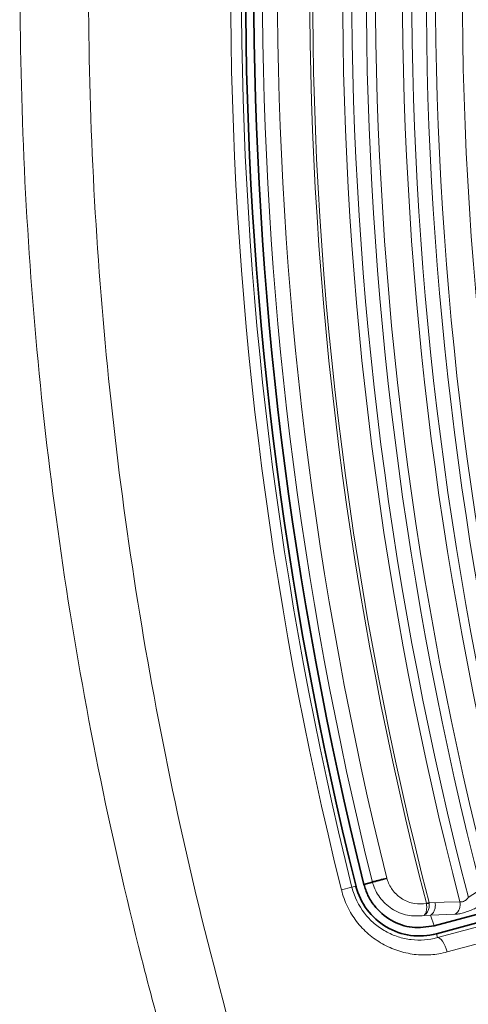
# Model space of a CAD drawing. Header units: millimetres. Extents: x 0 to 1118, y 0 to 864.
# Tile 24 of 200: x 352.36 to 356.94, y 272.88 to 282.91. Entities that reach past the tile are written whole.
import ezdxf

# ---------------------------------------------------------------- set-up
doc = ezdxf.new("R2010")
doc.units = ezdxf.units.MM

msp = doc.modelspace()

# ---------------------------------------------------------------- linework, layer by layer
at = {"color": 7, "linetype": 'Continuous', "lineweight": 35}
for p, q in [((356.589, 273.679), (363.669, 275.576)), ((362.887, 275.28), (356.61, 273.598)), ((355.958, 274.125), (355.872, 274.101)), ((355.958, 274.125), (355.958, 274.125))]:
    msp.add_line(p, q, dxfattribs=at)
at = {"color": 7, "linetype": 'Continuous', "lineweight": 18}
for p, q in [((356.621, 273.558), (363.689, 275.461)), ((355.749, 274.071), (355.643, 274.044)), ((355.749, 274.071), (355.791, 274.081)), ((356.936, 273.968), (357.067, 274.053)), ((356.509, 273.909), (356.536, 273.916)), ((356.51, 273.905), (356.509, 273.909)), ((356.536, 273.916), (356.538, 273.906)), ((356.536, 273.916), (356.598, 273.914)), ((356.55, 273.786), (356.484, 273.783)), ((356.803, 273.796), (356.55, 273.786)), ((356.55, 273.786), (356.589, 273.679)), ((356.621, 273.558), (356.61, 273.598))]:
    msp.add_line(p, q, dxfattribs=at)
at = {"color": 7, "linetype": 'Continuous', "lineweight": 18, "flags": 128}
for points in [[(363.787, 275.315), (363.485, 275.234), (362.275, 274.908), (357.436, 273.605), (356.719, 273.412)], [(356.598, 273.914), (356.689, 273.918), (356.85, 273.924)], [(356.621, 273.558), (356.633, 273.558), (356.646, 273.551), (356.659, 273.539), (356.673, 273.521), (356.686, 273.499), (356.699, 273.472), (356.71, 273.443), (356.719, 273.412)]]:
    msp.add_lwpolyline(points, dxfattribs=at)
at = {"color": 7, "linetype": 'Continuous', "lineweight": 18}
for centre, radius, start, end in [((392.666, 283.259), 37.347, 165.5006, 194.4994), ((392.666, 283.259), 37.318, 165.5006, 194.4994), ((392.666, 283.259), 37.012, 165.3911, 194.6089), ((392.666, 283.259), 38.153, 166.0232, 193.9768), ((392.666, 283.259), 36.918, 165.4233, 194.5767), ((392.666, 283.259), 38.043, 166.0232, 193.9768), ((392.666, 283.259), 37.828, 166.0265, 193.9742), ((392.666, 283.259), 36.77, 165.4998, 194.5002), ((392.666, 283.259), 36.676, 165.4998, 194.5002), ((392.666, 283.259), 36.401, 165.397, 194.603), ((392.666, 283.259), 36.307, 165.4298, 194.5702), ((392.666, 283.259), 37.675, 166.0307, 193.971), ((392.666, 283.259), 36.159, 165.5076, 194.4924), ((392.666, 283.259), 36.065, 165.5076, 194.4924), ((392.666, 283.259), 35.791, 165.403, 194.597), ((356.726, 273.897), 0.127, 307.1948, 12.3655), ((356.552, 273.297), 0.609, 91.3184, 93.9494)]:
    msp.add_arc(centre, radius, start, end, dxfattribs=at)
at = {"color": 7, "linetype": 'Continuous', "lineweight": 35}
for centre, radius, start, end in [((392.666, 283.259), 38, 166.0232, 193.9768), ((392.666, 283.259), 37.917, 166.0232, 193.9768), ((356.438, 274.242), 0.667, 193.9768, 285)]:
    msp.add_arc(centre, radius, start, end, dxfattribs=at)
at = {"color": 7, "linetype": 'Continuous', "lineweight": 18}
for points, knots in [([(392.937, 323.507), (394.265, 323.499), (395.584, 323.424), (398.209, 323.148), (399.513, 322.945), (401.458, 322.544), (402.105, 322.394), (403.386, 322.063), (404.02, 321.883), (405.903, 321.297), (407.134, 320.847), (409.545, 319.83), (410.727, 319.263), (412.461, 318.324), (413.033, 317.995), (414.164, 317.309), (414.724, 316.95), (416.365, 315.839), (417.416, 315.05), (419.432, 313.377), (420.397, 312.494), (422.242, 310.631), (423.121, 309.652), (424.165, 308.368), (424.372, 308.107), (424.777, 307.583), (424.976, 307.319), (425.561, 306.521), (425.938, 305.981), (427.024, 304.338), (427.691, 303.212), (428.915, 300.898), (429.471, 299.71), (430.219, 297.882), (430.454, 297.265), (430.785, 296.328), (430.891, 296.013), (431.096, 295.384), (431.194, 295.068), (431.665, 293.488), (431.978, 292.214), (432.477, 289.644), (432.663, 288.348), (432.91, 285.737), (432.97, 284.421), (432.962, 282.431), (432.943, 281.769), (432.873, 280.453), (432.821, 279.798), (432.621, 277.84), (432.424, 276.546), (431.904, 273.981), (431.582, 272.71), (431.003, 270.82), (430.793, 270.193), (430.342, 268.945), (430.102, 268.329), (429.34, 266.505), (428.775, 265.322), (427.534, 263.017), (426.859, 261.897), (425.761, 260.263), (425.382, 259.727), (424.594, 258.67), (424.186, 258.149), (422.919, 256.614), (422.032, 255.64), (420.172, 253.79), (419.2, 252.914), (417.174, 251.257), (416.118, 250.476), (414.746, 249.562), (414.469, 249.382), (413.909, 249.029), (413.626, 248.856), (412.773, 248.346), (412.197, 248.021), (410.454, 247.093), (409.268, 246.535), (406.848, 245.536), (405.615, 245.096), (403.73, 244.524), (403.095, 244.349), (402.135, 244.109), (401.813, 244.032), (401.167, 243.887), (400.842, 243.819), (399.217, 243.496), (397.91, 243.304), (395.282, 243.046), (393.961, 242.982), (391.307, 242.984), (389.991, 243.05), (387.38, 243.309), (386.085, 243.502), (383.517, 244.012), (382.244, 244.33), (380.666, 244.808), (380.351, 244.908), (379.722, 245.115), (379.408, 245.223), (378.472, 245.557), (377.855, 245.795), (376.03, 246.55), (374.845, 247.11), (372.535, 248.341), (371.411, 249.013), (369.771, 250.104), (369.233, 250.482), (368.436, 251.071), (368.173, 251.271), (367.65, 251.677), (367.39, 251.884), (366.109, 252.933), (365.133, 253.815), (363.276, 255.666), (362.396, 256.633), (360.729, 258.654), (359.944, 259.707), (358.838, 261.353), (358.481, 261.914), (357.799, 263.047), (357.473, 263.62), (356.539, 265.358), (355.976, 266.541), (354.968, 268.956), (354.523, 270.188), (353.945, 272.073), (353.767, 272.707), (353.442, 273.989), (353.294, 274.638), (352.902, 276.581), (352.706, 277.881), (352.441, 280.487), (352.372, 281.793), (352.362, 284.413), (352.421, 285.727), (352.608, 287.703), (352.686, 288.363), (352.875, 289.67), (352.986, 290.32), (353.363, 292.254), (353.676, 293.525), (354.426, 296.032), (354.861, 297.267), (355.608, 299.093), (355.873, 299.697), (356.293, 300.596), (356.438, 300.895), (356.733, 301.488), (356.884, 301.782), (357.657, 303.242), (358.328, 304.371), (359.774, 306.554), (360.549, 307.608), (362.202, 309.642), (363.081, 310.621), (364.246, 311.798), (364.482, 312.031), (364.96, 312.49), (365.201, 312.716), (365.932, 313.384), (366.428, 313.816), (367.945, 315.073), (368.993, 315.858), (371.162, 317.324), (372.282, 318.004), (374.019, 318.946), (374.607, 319.246), (375.503, 319.677), (375.804, 319.817), (376.408, 320.088), (376.711, 320.22), (378.23, 320.86), (379.464, 321.309), (381.964, 322.085), (383.232, 322.412), (385.802, 322.942), (387.104, 323.145), (389.744, 323.424), (391.067, 323.499), (392.395, 323.507)], [0, 0, 0, 0, 0.015625, 0.015625, 0.03125, 0.03125, 0.039062, 0.039062, 0.046875, 0.046875, 0.0625, 0.0625, 0.078125, 0.078125, 0.085937, 0.085937, 0.09375, 0.09375, 0.109375, 0.109375, 0.125, 0.125, 0.140625, 0.140625, 0.144531, 0.144531, 0.148437, 0.148437, 0.15625, 0.15625, 0.171875, 0.171875, 0.1875, 0.1875, 0.195312, 0.195312, 0.199219, 0.199219, 0.203125, 0.203125, 0.21875, 0.21875, 0.234375, 0.234375, 0.25, 0.25, 0.257812, 0.257812, 0.265625, 0.265625, 0.28125, 0.28125, 0.296875, 0.296875, 0.304687, 0.304687, 0.3125, 0.3125, 0.328125, 0.328125, 0.34375, 0.34375, 0.351562, 0.351562, 0.359375, 0.359375, 0.375, 0.375, 0.390625, 0.390625, 0.40625, 0.40625, 0.410156, 0.410156, 0.414062, 0.414062, 0.421875, 0.421875, 0.4375, 0.4375, 0.453125, 0.453125, 0.460937, 0.460937, 0.464844, 0.464844, 0.46875, 0.46875, 0.484375, 0.484375, 0.5, 0.5, 0.515625, 0.515625, 0.53125, 0.53125, 0.546875, 0.546875, 0.550781, 0.550781, 0.554687, 0.554687, 0.5625, 0.5625, 0.578125, 0.578125, 0.59375, 0.59375, 0.601562, 0.601562, 0.605469, 0.605469, 0.609375, 0.609375, 0.625, 0.625, 0.640625, 0.640625, 0.65625, 0.65625, 0.664062, 0.664062, 0.671875, 0.671875, 0.6875, 0.6875, 0.703125, 0.703125, 0.710937, 0.710937, 0.71875, 0.71875, 0.734375, 0.734375, 0.75, 0.75, 0.765625, 0.765625, 0.773438, 0.773438, 0.78125, 0.78125, 0.796875, 0.796875, 0.8125, 0.8125, 0.820313, 0.820313, 0.824219, 0.824219, 0.828125, 0.828125, 0.84375, 0.84375, 0.859375, 0.859375, 0.875, 0.875, 0.878906, 0.878906, 0.882813, 0.882813, 0.890625, 0.890625, 0.90625, 0.90625, 0.921875, 0.921875, 0.929688, 0.929688, 0.933594, 0.933594, 0.9375, 0.9375, 0.953125, 0.953125, 0.96875, 0.96875, 0.984375, 0.984375, 1, 1, 1, 1]), ([(392.333, 323.001), (391.026, 322.99), (389.723, 322.914), (387.126, 322.634), (385.845, 322.432), (383.318, 321.905), (382.071, 321.58), (379.612, 320.811), (378.399, 320.366), (376.905, 319.732), (376.608, 319.601), (376.014, 319.332), (375.719, 319.194), (374.838, 318.768), (374.26, 318.47), (372.554, 317.538), (371.453, 316.865), (369.324, 315.415), (368.295, 314.639), (366.807, 313.397), (366.32, 312.97), (365.603, 312.31), (365.367, 312.086), (364.898, 311.633), (364.666, 311.402), (363.524, 310.24), (362.663, 309.273), (361.044, 307.264), (360.286, 306.223), (358.872, 304.069), (358.216, 302.955), (357.462, 301.516), (357.314, 301.226), (357.026, 300.64), (356.885, 300.346), (356.474, 299.459), (356.216, 298.863), (355.488, 297.063), (355.063, 295.846), (354.334, 293.376), (354.029, 292.124), (353.662, 290.219), (353.555, 289.58), (353.372, 288.293), (353.296, 287.643), (353.115, 285.698), (353.059, 284.405), (353.07, 281.826), (353.138, 280.54), (353.399, 277.974), (353.591, 276.695), (353.976, 274.782), (354.12, 274.143), (354.439, 272.882), (354.613, 272.257), (355.18, 270.4), (355.616, 269.187), (356.603, 266.808), (357.155, 265.642), (358.07, 263.93), (358.389, 263.365), (358.891, 262.527), (359.063, 262.249), (359.412, 261.698), (359.589, 261.425), (360.493, 260.073), (361.263, 259.035), (362.898, 257.042), (363.763, 256.087), (365.586, 254.261), (366.544, 253.39), (367.803, 252.356), (368.058, 252.151), (368.572, 251.75), (368.831, 251.553), (369.613, 250.972), (370.143, 250.599), (371.754, 249.521), (372.859, 248.858), (375.13, 247.642), (376.296, 247.089), (378.091, 246.344), (378.698, 246.109), (379.619, 245.779), (379.928, 245.672), (380.546, 245.468), (380.856, 245.369), (382.409, 244.897), (383.662, 244.583), (386.189, 244.079), (387.463, 243.889), (390.032, 243.633), (391.327, 243.567), (393.939, 243.565), (395.24, 243.629), (397.826, 243.883), (399.112, 244.073), (400.711, 244.392), (401.031, 244.46), (401.667, 244.603), (401.984, 244.678), (402.929, 244.916), (403.553, 245.089), (405.408, 245.653), (406.621, 246.087), (409.001, 247.074), (410.167, 247.625), (411.882, 248.542), (412.447, 248.862), (413.286, 249.365), (413.565, 249.536), (414.115, 249.885), (414.387, 250.063), (415.736, 250.965), (416.773, 251.735), (418.764, 253.371), (419.719, 254.235), (421.544, 256.06), (422.416, 257.021), (423.658, 258.534), (424.059, 259.048), (424.832, 260.09), (425.204, 260.619), (426.28, 262.23), (426.943, 263.335), (428.159, 265.605), (428.712, 266.771), (429.46, 268.568), (429.695, 269.174), (430.137, 270.403), (430.342, 271.021), (430.909, 272.882), (431.225, 274.134), (431.735, 276.659), (431.928, 277.933), (432.125, 279.86), (432.176, 280.505), (432.245, 281.8), (432.264, 282.451), (432.274, 284.41), (432.216, 285.706), (431.978, 288.277), (431.797, 289.552), (431.312, 292.083), (431.008, 293.339), (430.549, 294.896), (430.454, 295.207), (430.254, 295.827), (430.15, 296.137), (429.828, 297.061), (429.599, 297.669), (428.87, 299.471), (428.327, 300.642), (427.133, 302.924), (426.48, 304.035), (425.418, 305.657), (425.05, 306.19), (424.476, 306.978), (424.282, 307.239), (423.885, 307.757), (423.683, 308.014), (422.661, 309.282), (421.799, 310.249), (419.991, 312.089), (419.044, 312.962), (417.066, 314.616), (416.035, 315.396), (414.423, 316.495), (413.873, 316.85), (412.762, 317.529), (412.201, 317.854), (410.496, 318.784), (409.336, 319.346), (406.965, 320.353), (405.755, 320.799), (403.903, 321.38), (403.28, 321.559), (402.02, 321.887), (401.383, 322.036), (399.47, 322.435), (398.186, 322.637), (395.604, 322.914), (394.306, 322.99), (392.999, 323.001)], [0, 0, 0, 0, 0.015625, 0.015625, 0.03125, 0.03125, 0.046875, 0.046875, 0.0625, 0.0625, 0.066406, 0.066406, 0.070312, 0.070312, 0.078125, 0.078125, 0.09375, 0.09375, 0.109375, 0.109375, 0.117187, 0.117187, 0.121094, 0.121094, 0.125, 0.125, 0.140625, 0.140625, 0.15625, 0.15625, 0.171875, 0.171875, 0.175781, 0.175781, 0.179687, 0.179687, 0.1875, 0.1875, 0.203125, 0.203125, 0.21875, 0.21875, 0.226562, 0.226562, 0.234375, 0.234375, 0.25, 0.25, 0.265625, 0.265625, 0.28125, 0.28125, 0.289062, 0.289062, 0.296875, 0.296875, 0.3125, 0.3125, 0.328125, 0.328125, 0.335937, 0.335937, 0.339844, 0.339844, 0.34375, 0.34375, 0.359375, 0.359375, 0.375, 0.375, 0.390625, 0.390625, 0.394531, 0.394531, 0.398438, 0.398438, 0.40625, 0.40625, 0.421875, 0.421875, 0.4375, 0.4375, 0.445313, 0.445313, 0.449219, 0.449219, 0.453125, 0.453125, 0.46875, 0.46875, 0.484375, 0.484375, 0.5, 0.5, 0.515625, 0.515625, 0.53125, 0.53125, 0.535156, 0.535156, 0.539063, 0.539063, 0.546875, 0.546875, 0.5625, 0.5625, 0.578125, 0.578125, 0.585938, 0.585938, 0.589844, 0.589844, 0.59375, 0.59375, 0.609375, 0.609375, 0.625, 0.625, 0.640625, 0.640625, 0.648438, 0.648438, 0.65625, 0.65625, 0.671875, 0.671875, 0.6875, 0.6875, 0.695313, 0.695313, 0.703125, 0.703125, 0.71875, 0.71875, 0.734375, 0.734375, 0.742188, 0.742188, 0.75, 0.75, 0.765625, 0.765625, 0.78125, 0.78125, 0.796875, 0.796875, 0.800781, 0.800781, 0.804688, 0.804688, 0.8125, 0.8125, 0.828125, 0.828125, 0.84375, 0.84375, 0.851563, 0.851563, 0.855469, 0.855469, 0.859375, 0.859375, 0.875, 0.875, 0.890625, 0.890625, 0.90625, 0.90625, 0.914063, 0.914063, 0.921875, 0.921875, 0.9375, 0.9375, 0.953125, 0.953125, 0.960938, 0.960938, 0.96875, 0.96875, 0.984375, 0.984375, 1, 1, 1, 1]), ([(356.484, 273.783), (356.435, 273.78), (356.328, 273.773), (356.171, 273.832), (356.041, 273.943), (355.98, 274.051), (355.961, 274.114), (355.958, 274.125)], [0, 0, 0, 0, 0.218766, 0.473747, 0.718651, 0.951892, 1, 1, 1, 1]), ([(356.105, 274.164), (356.108, 274.156), (356.121, 274.11), (356.167, 274.028), (356.263, 273.944), (356.384, 273.897), (356.468, 273.902), (356.51, 273.905)], [0, 0, 0, 0, 0.044559, 0.268881, 0.506606, 0.757543, 1, 1, 1, 1]), ([(356.719, 273.412), (356.665, 273.397), (356.609, 273.388), (356.498, 273.38), (356.441, 273.381), (356.328, 273.395), (356.272, 273.408), (356.164, 273.443), (356.111, 273.467), (356.01, 273.524), (355.963, 273.557), (355.874, 273.633), (355.833, 273.677), (355.761, 273.771), (355.73, 273.821), (355.678, 273.929), (355.657, 273.986), (355.643, 274.044)], [0, 0, 0, 0, 0.125, 0.125, 0.25, 0.25, 0.375, 0.375, 0.5, 0.5, 0.625, 0.625, 0.75, 0.75, 0.875, 0.875, 1, 1, 1, 1]), ([(355.749, 274.071), (355.773, 273.974), (355.818, 273.884), (355.906, 273.77), (355.94, 273.734), (356.012, 273.673), (356.051, 273.646), (356.133, 273.6), (356.176, 273.581), (356.263, 273.553), (356.308, 273.544), (356.444, 273.528), (356.534, 273.534), (356.621, 273.558)], [0, 0, 0, 0, 0.25, 0.25, 0.375, 0.375, 0.5, 0.5, 0.625, 0.625, 0.75, 0.75, 1, 1, 1, 1]), ([(356.598, 273.914), (356.598, 273.91), (356.6, 273.898), (356.6, 273.873), (356.593, 273.84), (356.576, 273.806), (356.559, 273.793), (356.55, 273.786)], [0, 0, 0, 0, 0.08068, 0.23662, 0.491081, 0.745541, 1, 1, 1, 1]), ([(356.85, 273.924), (356.856, 273.923), (356.866, 273.922), (356.879, 273.925), (356.893, 273.929), (356.908, 273.938), (356.925, 273.952), (356.932, 273.963), (356.936, 273.968)], [0, 0, 0, 0, 0.20048, 0.360397, 0.395798, 0.593347, 0.805491, 1, 1, 1, 1]), ([(356.538, 273.906), (356.538, 273.895), (356.538, 273.871), (356.528, 273.835), (356.51, 273.803), (356.493, 273.788), (356.484, 273.783), (356.484, 273.783)], [0, 0, 0, 0, 0.2027205, 0.4619779, 0.7228323, 0.9893051, 1, 1, 1, 1]), ([(356.51, 273.905), (356.511, 273.894), (356.513, 273.87), (356.51, 273.834), (356.5, 273.802), (356.49, 273.788), (356.484, 273.783), (356.484, 273.783)], [0, 0, 0, 0, 0.202714, 0.461919, 0.722749, 0.986485, 1, 1, 1, 1]), ([(357.048, 273.881), (357.036, 273.874), (357.01, 273.858), (356.958, 273.835), (356.901, 273.814), (356.846, 273.8), (356.817, 273.797), (356.803, 273.796)], [0, 0, 0, 0, 0.178044, 0.384194, 0.588202, 0.794156, 1, 1, 1, 1]), ([(356.55, 273.786), (356.55, 273.786), (356.55, 273.786), (356.55, 273.786), (356.55, 273.786), (356.55, 273.786)], [0, 0, 0, 0, 0.22367, 0.613906, 1, 1, 1, 1])]:
    msp.add_open_spline(points, degree=3, knots=knots, dxfattribs=at)
at = {"color": 7, "linetype": 'Continuous', "lineweight": 35}
for points, knots in [([(356.105, 274.164), (356.103, 274.163), (356.093, 274.16), (356.068, 274.154), (356.033, 274.144), (355.999, 274.135), (355.971, 274.128), (355.962, 274.126), (355.958, 274.125)], [0, 0, 0, 0, 0.033404, 0.186509, 0.389911, 0.593282, 0.796641, 1, 1, 1, 1]), ([(355.872, 274.101), (355.884, 274.063), (355.908, 273.987), (355.993, 273.852), (356.142, 273.723), (356.363, 273.645), (356.514, 273.668), (356.589, 273.679)], [0, 0, 0, 0, 0.1252703, 0.2505582, 0.5003428, 0.7502864, 1, 1, 1, 1])]:
    msp.add_open_spline(points, degree=3, knots=knots, dxfattribs=at)

doc.saveas('drawing.dxf')
